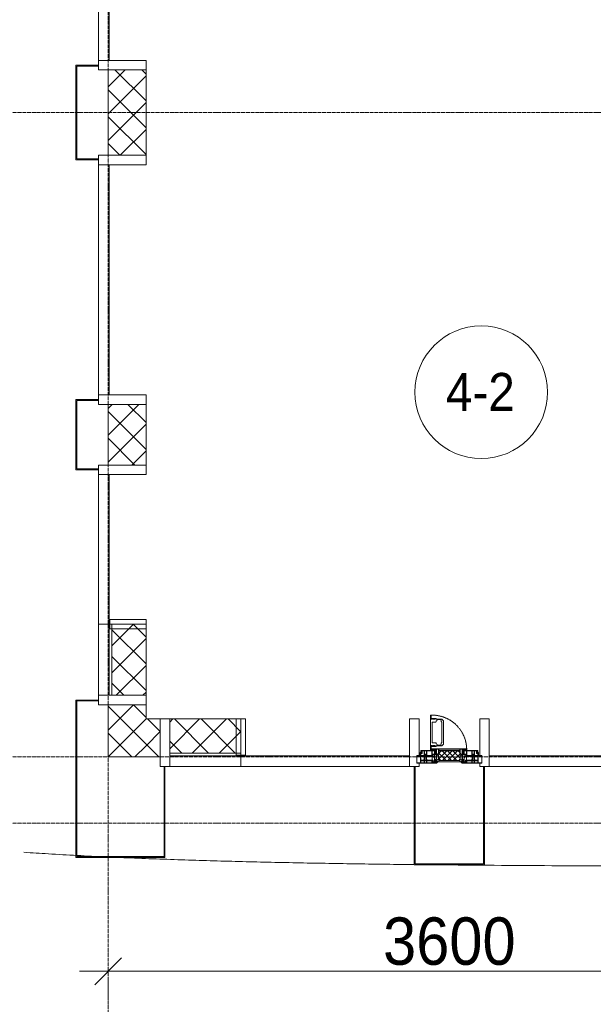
# Model space of a CAD drawing. Header units: millimetres. Extents: x 5617 to 106320, y 7718 to 217672.
# Tile 4 of 44: x 28321 to 31347, y 58594 to 63790. Entities that reach past the tile are written whole.
import ezdxf

# ---------------------------------------------------------------- set-up
doc = ezdxf.new("R2010")
doc.units = ezdxf.units.MM
for name, pattern in [('-D1-02х01', [3, 2, -1]), ('ADSK_Линия сетки', [25, 20, -2.5, 0, -2.5]), ('Линия сетки', [25, 20, -2.5, 0, -2.5])]:
    doc.linetypes.add(name, pattern=pattern)
for name, color, linetype, lineweight in [('Импосты витража', 7, 'Continuous', 18), ('Колонны', 7, 'Continuous', 18), ('Марки помещений', 7, 'Continuous', 20), ('Окна', 7, 'Continuous', 18), ('Оси', 7, 'Continuous', 9), ('Панели витража', 7, 'Continuous', 18), ('Размеры', 7, 'Continuous', 9), ('Стены разрез', 7, 'Continuous', 40), ('Стены штриховка', 7, 'Continuous', 40), ('Форма', 7, 'Continuous', 18), ('Элементы узлов', 7, 'Continuous', 18)]:
    doc.layers.add(name, color=color, linetype=linetype, lineweight=lineweight)
doc.styles.add('Arial', font='arial.ttf', dxfattribs={"width": 0.9, "height": 250})
doc.styles.add('Arial_4', font='arial.ttf', dxfattribs={"width": 0.9, "height": 200})
doc.dimstyles.new('Основной_2_5_мм', dxfattribs={"dimscale": 304.8, "dimtxt": 255.06485, "dimasz": 0.463911, "dimexe": 0.492126, "dimexo": 0.492126, "dimgap": 0.098425, "dimtad": 1, "dimdec": 0, "dimdsep": 46, "dimtxsty": 'Arial', "dimblk1": 'OBLIQUE', "dimblk2": 'OBLIQUE', "dimsah": 1, "dimcen": 0.09, "dimdle": 0.492126, "dimazin": 2, "dimtfac": 1, "dimtdec": 4, "dimtix": 1, "dimtmove": 1, "dimatfit": 3, "dimfxl": 1, "dimtvp": 1, "dimtolj": 1, "dimtzin": 0, "dimlwd": 20, "dimlwe": 20, "dimarcsym": 2})
pattern_1 = [(45, (0, 0), (-70.71068, 70.71068), []), (135, (0, 0), (-70.71068, -70.71068), [])]

# ---------------------------------------------------------------- blocks, each defined once
blk = doc.blocks.new('System Panel - A_PAN_Glass-6913065-МКСС_K1_L21_67_500_')
at = {"layer": 'Панели витража', "color": 254, "lineweight": 5, "true_color": 0xcccccc}
for p, q in [((395, 0), (-395, 0)), ((-395, 0), (-395, -55)), ((395, -55), (395, 0)), ((-395, -55), (395, -55))]:
    blk.add_line(p, q, dxfattribs=at)
blk = doc.blocks.new('Rectangular Mullion - R_InvisibleFrame_50Wx250H-3980528-МКСС_K1_L21_67_500_')
at = {"layer": 'Импосты витража', "color": 254, "lineweight": 5, "true_color": 0xcccccc}
for p, q in [((-25, 60), (-25, 250)), ((-25, 250), (25, 250)), ((25, 250), (25, 60)), ((25, 60), (-25, 60))]:
    blk.add_line(p, q, dxfattribs=at)
blk = doc.blocks.new('System Panel - A_PAN_Glass-5485187-МКСС_K1_L21_67_500_')
at = {"layer": 'Панели витража', "color": 254, "lineweight": 5, "true_color": 0xcccccc}
for p, q in [((657.5, 0), (-657.5, 0)), ((-657.5, 0), (-657.5, -55)), ((657.5, -55), (657.5, 0)), ((-657.5, -55), (657.5, -55))]:
    blk.add_line(p, q, dxfattribs=at)
blk = doc.blocks.new('A_PAN_Створка - 383мм П-7_2-7161222-МКСС_K1_L21_67_500_')
at = {"layer": 'Панели витража', "lineweight": 5, "true_color": 0xcccccc}
h = blk.add_hatch(dxfattribs=at)
h.set_pattern_fill('FP_5', color=254, style=0, pattern_type=2)
h.set_pattern_definition([(225, (16150, 59850), (14.1421356, -14.1421356), []), (315, (16150, 59850), (14.1421356, 14.1421356), [])])
h.paths.add_polyline_path([(11.1, -31.8), (-54.5, -31.8), (-54.9, -34.1), (-57.2, -36.4), (-57.2, -60.8), (-54.6, -63.4), (-53.6, -82.7), (54.6, -81.8), (54.6, -63.4), (57.2, -60.8), (57.2, -36.4), (54.9, -34.1), (54.5, -31.8)])
at = {"layer": 'Окна', "color": 254, "lineweight": 5, "true_color": 0xcccccc}
for p, q in [((-67.9, -17), (-171, -17)), ((-171, -17), (-171, -57)), ((-171, -18.5), (-153.5, -18.5)), ((-153.5, -18.5), (-152, -20)), ((-152, -20), (-152, -73.5)), ((-150.5, -17), (-150.5, -29.4)), ((-132.4, -18.6), (-150.5, -18.6)), ((-150.5, -29.4), (-132.4, -29.4)), ((-150.5, -33.6), (-150.5, -68)), ((-136.3, -33.6), (-150.5, -33.6)), ((-137.2, -31), (-135.8, -35)), ((-132.5, -31), (-137.2, -31)), ((-137.2, -54.8), (-135.8, -50.8)), ((-132.1, -36.8), (-135.8, -35)), ((-132.1, -49), (-135.8, -50.8)), ((-132.5, -31.9), (-133.4, -33.7)), ((-133.4, -33.7), (-130.1, -35.3)), ((-133.4, -52), (-130.1, -50.4)), ((-132.5, -31.9), (-132.5, -31)), ((-132.4, -29.4), (-132.4, -18.6)), ((-132.1, -49), (-132.1, -36.8)), ((-131, -18.2), (-131, -29.5)), ((-120.8, -18.2), (-131, -18.2)), ((-131, -29.5), (-120.8, -29.5)), ((-131, -30.9), (-131, -33)), ((-120.8, -30.9), (-131, -30.9)), ((-129.4, -34.6), (-131, -33)), ((-129.4, -51.1), (-131, -52.7)), ((-130.1, -35.3), (-129.4, -34.6)), ((-130.1, -35.3), (-130.1, -50.4)), ((-130.1, -50.4), (-129.4, -51.1)), ((-122.4, -34.6), (-120.8, -33)), ((-121.7, -35.3), (-122.4, -34.6)), ((-121.7, -50.4), (-122.4, -51.1)), ((-122.4, -51.1), (-120.8, -52.7)), ((-118.4, -33.7), (-121.7, -35.3)), ((-121.7, -35.3), (-121.7, -50.4)), ((-118.4, -52), (-121.7, -50.4)), ((-120.8, -18.2), (-120.8, -29.5)), ((-120.8, -30.9), (-120.8, -33)), ((-119.7, -36.8), (-115.9, -35)), ((-119.7, -49), (-119.7, -36.8)), ((-119.7, -49), (-115.9, -50.8)), ((-119.3, -18.6), (-92.5, -18.6)), ((-119.3, -29.4), (-119.3, -18.6)), ((-92.5, -29.4), (-119.3, -29.4)), ((-119.3, -31), (-114.6, -31)), ((-119.3, -31.9), (-119.3, -31)), ((-119.3, -31.9), (-118.4, -33.7)), ((-114.6, -31), (-115.9, -35)), ((-114.6, -54.8), (-115.9, -50.8)), ((-94.1, -33.5), (-115.4, -33.5)), ((-89.9, -35.1), (-94.1, -33.5)), ((-89.9, -50.9), (-94.1, -52.5)), ((-92.5, -18.6), (-92.5, -29.4)), ((-90.8, -18.5), (-90.8, -29.4)), ((-87.3, -18.5), (-90.8, -18.5)), ((-90.8, -29.4), (-85.9, -29.4)), ((-89.9, -32.5), (-89.9, -35.1)), ((-85.9, -32.5), (-89.9, -32.5)), ((-89.9, -35.1), (-89.9, -50.9)), ((-89.9, -52.2), (-89.9, -50.9)), ((-87.3, -20.4), (-87.3, -18.5)), ((-87.3, -20.4), (-87.3, -21.9)), ((-84.8, -20.4), (-87.3, -20.4)), ((-87.3, -21.9), (-85.9, -21.9)), ((-85.9, -18.2), (-85.9, -20.4)), ((-75.9, -18.2), (-85.9, -18.2)), ((-85.9, -21.9), (-85.9, -29.4)), ((-85.9, -29.4), (-85.9, -32.5)), ((-85.9, -53.5), (-78, -45.6)), ((-83.4, -20.4), (-84.8, -20.4)), ((-70, -33.8), (-83.4, -20.4)), ((-78, -84), (-78, -23.5)), ((-78, -23.5), (-67.9, -23.5)), ((-78, -36.8), (-70, -36.8)), ((-78, -45.6), (-78, -36.8)), ((-75.9, -21.5), (-75.9, -18.2)), ((-75.9, -21.5), (-75.9, -23.5)), ((-74.9, -21.5), (-75.9, -21.5)), ((-75.9, -23.5), (-73, -23.5)), ((-74.9, -17.9), (-74.9, -21.5)), ((-68.9, -17.9), (-74.9, -17.9)), ((-67.2, -29.3), (-73, -23.5)), ((-61.4, -23.5), (-70, -32.1)), ((-70, -32.1), (-70, -62.5)), ((-70, -36.8), (-70, -33.8)), ((-68.9, -21.5), (-68.9, -17.9)), ((-67.9, -21.5), (-68.9, -21.5)), ((-61.4, -23.5), (-67.9, -17)), ((-67.9, -17), (-67.9, -23.5)), ((-67.9, -21.5), (-67.9, -23.5)), ((-67.9, -23.5), (-64.6, -26.8)), ((-67.9, -23.5), (-64.6, -26.8)), ((-64.6, -26.8), (-67.2, -29.3)), ((-64.6, -26.8), (-61.4, -23.5)), ((61.4, -23.5), (-61.4, -23.5)), ((67.9, -17), (61.4, -23.5)), ((70, -32.1), (61.4, -23.5)), ((61.4, -23.5), (64.6, -26.8)), ((67.9, -23.5), (64.6, -26.8)), ((64.6, -26.8), (67.9, -23.5)), ((64.6, -26.8), (67.2, -29.3)), ((67.2, -29.3), (73, -23.5)), ((67.9, -23.5), (67.9, -17)), ((171, -17), (67.9, -17)), ((67.9, -21.5), (67.9, -23.5)), ((67.9, -21.5), (68.9, -21.5)), ((67.9, -23.5), (78, -23.5)), ((68.9, -17.9), (74.9, -17.9)), ((68.9, -21.5), (68.9, -17.9)), ((70, -33.8), (83.4, -20.4)), ((70, -62.5), (70, -32.1)), ((70, -36.8), (70, -33.8)), ((78, -36.8), (70, -36.8)), ((75.9, -23.5), (73, -23.5)), ((74.9, -17.9), (74.9, -21.5)), ((74.9, -21.5), (75.9, -21.5)), ((75.9, -18.2), (85.9, -18.2)), ((75.9, -21.5), (75.9, -18.2)), ((75.9, -21.5), (75.9, -23.5)), ((78, -23.5), (78, -84)), ((78, -45.6), (78, -36.8)), ((85.9, -53.5), (78, -45.6)), ((83.4, -20.4), (84.8, -20.4)), ((84.8, -20.4), (87.3, -20.4)), ((85.9, -18.2), (85.9, -20.4)), ((85.9, -21.9), (85.9, -29.4)), ((87.3, -21.9), (85.9, -21.9)), ((85.9, -29.4), (85.9, -32.5)), ((90.8, -29.4), (85.9, -29.4)), ((85.9, -32.5), (89.9, -32.5)), ((87.3, -18.5), (90.8, -18.5)), ((87.3, -20.4), (87.3, -18.5)), ((87.3, -20.4), (87.3, -21.9)), ((89.9, -32.5), (89.9, -35.1)), ((89.9, -35.1), (94.1, -33.5)), ((89.9, -35.1), (89.9, -50.9)), ((89.9, -50.9), (94.1, -52.5)), ((89.9, -52.2), (89.9, -50.9)), ((90.8, -18.5), (90.8, -29.4)), ((92.5, -18.6), (92.5, -29.4)), ((119.3, -18.6), (92.5, -18.6)), ((92.5, -29.4), (119.3, -29.4)), ((94.1, -33.5), (115.4, -33.5)), ((114.6, -31), (115.9, -35)), ((119.3, -31), (114.6, -31)), ((114.6, -54.8), (115.9, -50.8)), ((119.7, -36.8), (115.9, -35)), ((119.7, -49), (115.9, -50.8)), ((119.3, -31.9), (118.4, -33.7)), ((118.4, -33.7), (121.7, -35.3)), ((118.4, -52), (121.7, -50.4)), ((119.3, -29.4), (119.3, -18.6)), ((119.3, -31.9), (119.3, -31)), ((119.7, -49), (119.7, -36.8)), ((120.8, -18.2), (120.8, -29.5)), ((120.8, -18.2), (131, -18.2)), ((131, -29.5), (120.8, -29.5)), ((120.8, -30.9), (120.8, -33)), ((120.8, -30.9), (131, -30.9)), ((122.4, -34.6), (120.8, -33)), ((122.4, -51.1), (120.8, -52.7)), ((121.7, -35.3), (122.4, -34.6)), ((121.7, -35.3), (121.7, -50.4)), ((121.7, -50.4), (122.4, -51.1)), ((129.4, -34.6), (131, -33)), ((130.1, -35.3), (129.4, -34.6)), ((130.1, -50.4), (129.4, -51.1)), ((129.4, -51.1), (131, -52.7)), ((133.4, -33.7), (130.1, -35.3)), ((130.1, -35.3), (130.1, -50.4)), ((133.4, -52), (130.1, -50.4)), ((131, -18.2), (131, -29.5)), ((131, -30.9), (131, -33)), ((132.1, -36.8), (135.8, -35)), ((132.1, -49), (132.1, -36.8)), ((132.1, -49), (135.8, -50.8)), ((132.4, -18.6), (150.5, -18.6)), ((132.4, -29.4), (132.4, -18.6)), ((150.5, -29.4), (132.4, -29.4)), ((132.5, -31), (137.2, -31)), ((132.5, -31.9), (132.5, -31)), ((132.5, -31.9), (133.4, -33.7)), ((137.2, -31), (135.8, -35)), ((137.2, -54.8), (135.8, -50.8)), ((136.3, -33.6), (150.5, -33.6)), ((150.5, -17), (150.5, -29.4)), ((150.5, -33.6), (150.5, -68)), ((153.5, -18.5), (152, -20)), ((152, -20), (152, -73.5)), ((171, -18.5), (153.5, -18.5)), ((171, -57), (171, -17)), ((-171, -55.5), (-152, -55.5)), ((-171, -57), (-156, -57)), ((-153, -60), (-153, -73.5)), ((-153, -73.5), (-150, -73.5)), ((-136.4, -52.4), (-150.5, -52.4)), ((-150.5, -56.6), (-132.4, -56.6)), ((-150.5, -68), (-143.5, -68)), ((-150.5, -69.5), (-150.5, -73.5)), ((-145, -69.5), (-150.5, -69.5)), ((-150, -73.5), (-150, -84)), ((-150, -84), (-78, -84)), ((-148.5, -81), (-148.5, -82.5)), ((-143.5, -81), (-148.5, -81)), ((-148.5, -82.5), (-132.4, -82.5)), ((-145, -69.5), (-145, -79.5)), ((-143.5, -68), (-143.5, -81)), ((-132.5, -54.8), (-137.2, -54.8)), ((-132.5, -53.8), (-133.4, -52)), ((-132.5, -53.8), (-132.5, -54.8)), ((-132.4, -56.6), (-132.4, -82.5)), ((-131, -55.1), (-131, -52.7)), ((-120.8, -55.1), (-131, -55.1)), ((-131, -56.5), (-131, -62.6)), ((-131, -56.5), (-120.8, -56.5)), ((-120.8, -62.6), (-131, -62.6)), ((-131, -64.6), (-120.8, -64.6)), ((-131, -82.5), (-131, -64.6)), ((-131, -82.5), (-120.8, -82.5)), ((-120.8, -55.1), (-120.8, -52.7)), ((-120.8, -56.5), (-120.8, -62.6)), ((-120.8, -82.5), (-120.8, -64.6)), ((-119.3, -53.8), (-118.4, -52)), ((-119.3, -53.8), (-119.3, -54.8)), ((-119.3, -54.8), (-114.6, -54.8)), ((-119.3, -56.6), (-119.3, -82.5)), ((-92.5, -56.6), (-119.3, -56.6)), ((-119.3, -82.5), (-92.5, -82.5)), ((-94.1, -52.5), (-115.3, -52.5)), ((-92.5, -56.6), (-92.5, -82.5)), ((-73.9, -87.5), (-91.5, -87.5)), ((-91.5, -87.5), (-91.5, -92)), ((-91.5, -92), (91.5, -92)), ((-90.8, -56.6), (-85.9, -56.6)), ((-90.8, -62.7), (-90.8, -56.6)), ((-80.4, -62.7), (-90.8, -62.7)), ((-90.8, -64.6), (-90.8, -82.5)), ((-80.1, -64.6), (-90.8, -64.6)), ((-90.8, -82.5), (-79.5, -82.5)), ((-89.9, -52.2), (-88.6, -53.5)), ((-85.9, -53.5), (-88.6, -53.5)), ((-85.9, -56.6), (-85.9, -53.5)), ((-78, -84), (-85, -84)), ((-85, -84), (-85, -87.5)), ((-85, -87.5), (-78, -87.5)), ((-80.4, -61.1), (-80.4, -62.7)), ((-78, -61.1), (-80.4, -61.1)), ((-80.1, -66.1), (-80.1, -64.6)), ((-78, -66.1), (-80.1, -66.1)), ((-79.5, -80.6), (-78, -80.6)), ((-79.5, -82.5), (-79.5, -80.6)), ((-78, -66.1), (-78, -61.1)), ((-78, -87.5), (-78, -84)), ((-70, -62.5), (-73.9, -62.5)), ((-73.9, -62.5), (-73.9, -87.5)), ((73.9, -62.5), (70, -62.5)), ((73.9, -87.5), (73.9, -62.5)), ((91.5, -87.5), (73.9, -87.5)), ((78, -61.1), (80.4, -61.1)), ((78, -66.1), (78, -61.1)), ((78, -66.1), (80.1, -66.1)), ((79.5, -80.6), (78, -80.6)), ((78, -87.5), (78, -84)), ((78, -84), (85, -84)), ((78, -84), (150, -84)), ((85, -87.5), (78, -87.5)), ((79.5, -82.5), (79.5, -80.6)), ((90.8, -82.5), (79.5, -82.5)), ((80.1, -64.6), (90.8, -64.6)), ((80.1, -66.1), (80.1, -64.6)), ((80.4, -61.1), (80.4, -62.7)), ((80.4, -62.7), (90.8, -62.7)), ((85, -84), (85, -87.5)), ((85.9, -53.5), (88.6, -53.5)), ((85.9, -56.6), (85.9, -53.5)), ((90.8, -56.6), (85.9, -56.6)), ((89.9, -52.2), (88.6, -53.5)), ((90.8, -62.7), (90.8, -56.6)), ((90.8, -64.6), (90.8, -82.5)), ((91.5, -92), (91.5, -87.5)), ((92.5, -56.6), (119.3, -56.6)), ((92.5, -56.6), (92.5, -82.5)), ((119.3, -82.5), (92.5, -82.5)), ((94.1, -52.5), (115.3, -52.5)), ((119.3, -54.8), (114.6, -54.8)), ((119.3, -53.8), (118.4, -52)), ((119.3, -53.8), (119.3, -54.8)), ((119.3, -56.6), (119.3, -82.5)), ((120.8, -55.1), (120.8, -52.7)), ((120.8, -55.1), (131, -55.1)), ((120.8, -56.5), (120.8, -62.6)), ((131, -56.5), (120.8, -56.5)), ((120.8, -62.6), (131, -62.6)), ((120.8, -82.5), (120.8, -64.6)), ((131, -64.6), (120.8, -64.6)), ((131, -82.5), (120.8, -82.5)), ((131, -55.1), (131, -52.7)), ((131, -56.5), (131, -62.6)), ((131, -82.5), (131, -64.6)), ((150.5, -56.6), (132.4, -56.6)), ((132.4, -56.6), (132.4, -82.5)), ((148.5, -82.5), (132.4, -82.5)), ((132.5, -53.8), (133.4, -52)), ((132.5, -53.8), (132.5, -54.8)), ((132.5, -54.8), (137.2, -54.8)), ((136.4, -52.4), (150.5, -52.4)), ((143.5, -68), (143.5, -81)), ((150.5, -68), (143.5, -68)), ((143.5, -81), (148.5, -81)), ((145, -69.5), (150.5, -69.5)), ((145, -69.5), (145, -79.5)), ((148.5, -81), (148.5, -82.5)), ((150, -84), (150, -73.5)), ((150, -73.5), (153, -73.5)), ((150.5, -69.5), (150.5, -73.5)), ((171, -55.5), (152, -55.5)), ((153, -73.5), (153, -60)), ((156, -57), (171, -57))]:
    blk.add_line(p, q, dxfattribs=at)
at = {"layer": 'Окна', "color": 7, "lineweight": 5, "true_color": 0xf4f4f4}
for p, q in [((95.1, -87.5), (95.1, -105.1)), ((99.6, -87.5), (95.1, -87.5)), ((97.9, -95.6), (95.1, -95.6)), ((97.9, -95.6), (97.9, -109.6)), ((99.6, -270.5), (99.6, -87.5)), ((39.7, -109), (31.1, -117.6)), ((31.1, -117.6), (31.1, -240.4)), ((41.4, -123.8), (39.1, -124.2)), ((39.1, -179), (39.1, -124.2)), ((70.1, -109), (39.7, -109)), ((41.4, -123.8), (43.5, -121.7)), ((45, -113.3), (42.3, -118.2)), ((42.3, -118.2), (43.5, -121.7)), ((45.9, -111.2), (45, -113.3)), ((63.3, -111.2), (45.9, -111.2)), ((64.1, -113), (63.3, -111.2)), ((64.1, -113), (66.7, -117)), ((66.7, -117), (68.6, -118.3)), ((68.6, -118.3), (68.6, -121.6)), ((68.6, -121.6), (71.1, -124.1)), ((70.1, -105.1), (70.1, -109)), ((95.1, -105.1), (70.1, -105.1)), ((71.1, -124.1), (89.5, -124.1)), ((74.1, -109.6), (74.1, -105.1)), ((89.1, -109.6), (74.1, -109.6)), ((89.1, -105.1), (89.1, -109.6)), ((89.5, -124.1), (90.6, -125.2)), ((90.6, -125.2), (90.6, -232.8)), ((93.1, -109.6), (93.1, -105.1)), ((97.9, -109.6), (93.1, -109.6)), ((39.1, -179), (39.1, -233.8)), ((39.7, -249), (31.1, -240.4)), ((41.4, -234.2), (39.1, -233.8)), ((70.1, -249), (39.7, -249)), ((41.4, -234.2), (43.5, -236.3)), ((42.3, -239.8), (43.5, -236.3)), ((45, -244.7), (42.3, -239.8)), ((45.9, -246.8), (45, -244.7)), ((63.3, -246.8), (45.9, -246.8)), ((64.1, -245), (63.3, -246.8)), ((64.1, -245), (66.7, -241)), ((66.7, -241), (68.6, -239.7)), ((68.6, -236.4), (71.1, -233.9)), ((68.6, -239.7), (68.6, -236.4)), ((70.1, -252.9), (70.1, -249)), ((95.1, -252.9), (70.1, -252.9)), ((71.1, -233.9), (89.5, -233.9)), ((74.1, -248.4), (74.1, -252.9)), ((89.1, -248.4), (74.1, -248.4)), ((89.1, -252.9), (89.1, -248.4)), ((89.5, -233.9), (90.6, -232.8)), ((93.1, -248.4), (93.1, -252.9)), ((97.9, -248.4), (93.1, -248.4)), ((95.1, -270.5), (95.1, -252.9)), ((97.9, -262.4), (97.9, -248.4)), ((97.9, -262.4), (95.1, -262.4)), ((99.6, -270.5), (95.1, -270.5))]:
    blk.add_line(p, q, dxfattribs=at)
at = {"layer": 'Окна', "color": 254, "lineweight": 5, "true_color": 0xcccccc}
for centre, start, end in [((-156, -60), 0, 90), ((156, -60), 90, 180)]:
    blk.add_arc(centre, 3, start, end, dxfattribs=at)
at = {"layer": 'Окна', "color": 254, "linetype": '-D1-02х01', "lineweight": 5, "true_color": 0xcccccc}
blk.add_arc((91.4, -87.5), 183, 181.4091, 271.1445, dxfattribs=at)
at = {"layer": 'Элементы узлов', "color": 254, "lineweight": 5, "true_color": 0xcccccc}
for p, q in [((-70, -32.1), (-61.4, -23.5)), ((-70, -62.5), (-70, -32.1)), ((-67.8, -38.3), (-65.7, -37.4)), ((-67.8, -55.7), (-67.8, -38.3)), ((-65.7, -37.4), (-60.8, -34.7)), ((61.4, -23.5), (-61.4, -23.5)), ((-60.8, -34.7), (-57.3, -35.9)), ((-55.2, -33.8), (-57.3, -35.9)), ((-54.9, -34.1), (-57.2, -36.4)), ((-57.2, -36.4), (-57.2, -60.8)), ((-55.2, -33.8), (-54.8, -31.5)), ((-54.9, -25.8), (-53.9, -24.8)), ((-54.9, -29.5), (-54.9, -25.8)), ((-53.9, -30.5), (-54.9, -29.5)), ((-54.5, -31.8), (-54.9, -34.1)), ((0, -31.5), (-54.8, -31.5)), ((54.5, -31.8), (-54.5, -31.8)), ((-53.9, -24.8), (53.9, -24.8)), ((53.9, -30.5), (-53.9, -30.5)), ((0, -31.5), (54.8, -31.5)), ((54.9, -25.8), (53.9, -24.8)), ((53.9, -30.5), (54.9, -29.5)), ((54.9, -34.1), (54.5, -31.8)), ((55.2, -33.8), (54.8, -31.5)), ((54.9, -29.5), (54.9, -25.8)), ((57.2, -36.4), (54.9, -34.1)), ((55.2, -33.8), (57.3, -35.9)), ((57.2, -60.8), (57.2, -36.4)), ((60.8, -34.7), (57.3, -35.9)), ((65.7, -37.4), (60.8, -34.7)), ((70, -32.1), (61.4, -23.5)), ((67.8, -38.3), (65.7, -37.4)), ((67.8, -55.7), (67.8, -38.3)), ((70, -62.5), (70, -32.1)), ((-91.5, -87.5), (-73.9, -87.5)), ((-91.5, -92), (-91.5, -87.5)), ((-91.5, -92), (91.5, -92)), ((-83.4, -90.3), (-83.4, -87.5)), ((-83.4, -90.3), (-69.4, -90.3)), ((-73.9, -62.5), (-70, -62.5)), ((-73.9, -87.5), (-73.9, -62.5)), ((-69.4, -66.5), (-73.9, -66.5)), ((-73.9, -81.5), (-69.4, -81.5)), ((-69.4, -85.5), (-73.9, -85.5)), ((-69.4, -81.5), (-69.4, -66.5)), ((-69.4, -90.3), (-69.4, -85.5)), ((-61.7, -62.5), (-67.9, -62.5)), ((-67.9, -62.5), (-67.9, -89.3)), ((-67.9, -89.3), (-66.9, -90.3)), ((-66, -56.5), (-67.8, -55.7)), ((-66.9, -90.3), (-57.4, -90.3)), ((-66, -56.5), (-62, -59.1)), ((-62, -59.1), (-60.7, -61)), ((-61.7, -64.9), (-61.7, -62.5)), ((-60.1, -67.7), (-61.7, -64.9)), ((-60.7, -61), (-57.4, -61)), ((-56.4, -67.7), (-60.1, -67.7)), ((-57.4, -61), (-54.9, -63.5)), ((-57.4, -90.3), (-56.4, -89.4)), ((-57.2, -60.8), (-54.6, -63.4)), ((-56.4, -89.4), (-56.4, -67.7)), ((-54.9, -63.5), (-54.9, -81.9)), ((-54.9, -81.9), (-53.8, -83)), ((-54.9, -85.6), (-53.9, -84.6)), ((-54.9, -89.3), (-54.9, -85.6)), ((-53.9, -90.3), (-54.9, -89.3)), ((-54.6, -63.4), (-54.6, -81.8)), ((-54.6, -81.8), (-53.6, -82.7)), ((-53.9, -84.6), (53.9, -84.6)), ((53.9, -90.3), (-53.9, -90.3)), ((53.8, -83), (-53.8, -83)), ((-53.6, -82.7), (53.6, -82.7)), ((53.6, -82.7), (54.6, -81.8)), ((54.9, -81.9), (53.8, -83)), ((54.9, -85.6), (53.9, -84.6)), ((53.9, -90.3), (54.9, -89.3)), ((54.6, -63.4), (57.2, -60.8)), ((54.6, -81.8), (54.6, -63.4)), ((57.4, -61), (54.9, -63.5)), ((54.9, -63.5), (54.9, -81.9)), ((54.9, -89.3), (54.9, -85.6)), ((56.4, -67.7), (60.1, -67.7)), ((56.4, -89.4), (56.4, -67.7)), ((57.4, -90.3), (56.4, -89.4)), ((60.7, -61), (57.4, -61)), ((66.9, -90.3), (57.4, -90.3)), ((60.1, -67.7), (61.7, -64.9)), ((62, -59.1), (60.7, -61)), ((61.7, -62.5), (67.9, -62.5)), ((61.7, -64.9), (61.7, -62.5)), ((66, -56.5), (62, -59.1)), ((66, -56.5), (67.8, -55.7)), ((67.9, -89.3), (66.9, -90.3)), ((67.9, -62.5), (67.9, -89.3)), ((69.4, -66.5), (73.9, -66.5)), ((69.4, -81.5), (69.4, -66.5)), ((73.9, -81.5), (69.4, -81.5)), ((69.4, -85.5), (73.9, -85.5)), ((69.4, -90.3), (69.4, -85.5)), ((83.4, -90.3), (69.4, -90.3)), ((73.9, -62.5), (70, -62.5)), ((73.9, -87.5), (73.9, -62.5)), ((91.5, -87.5), (73.9, -87.5)), ((83.4, -90.3), (83.4, -87.5)), ((91.5, -92), (91.5, -87.5))]:
    blk.add_line(p, q, dxfattribs=at)
blk = doc.blocks.new('System Panel - A_PAN_Glass-6824641-МКСС_K1_L21_67_500_')
at = {"layer": 'Панели витража', "color": 254, "lineweight": 5, "true_color": 0xcccccc}
for p, q in [((445, 0), (-445, 0)), ((-445, 0), (-445, -55)), ((445, -55), (445, 0)), ((-445, -55), (445, -55))]:
    blk.add_line(p, q, dxfattribs=at)
blk = doc.blocks.new('Rectangular Mullion - R_StandardFrame_50Wx250H-V22-МКСС_K1_L21_67_500_')
at = {"layer": 'Импосты витража', "color": 254, "lineweight": 5, "true_color": 0xcccccc}
for p, q in [((-25, 0), (-25, 250)), ((-25, 250), (25, 250)), ((25, 250), (25, 57)), ((0, 0), (-25, 0)), ((25, 0), (5, 0)), ((25, 17), (25, 0))]:
    blk.add_line(p, q, dxfattribs=at)
blk = doc.blocks.new('Rectangular Mullion - R_StandardFrame_50Wx250H-V23-МКСС_K1_L21_67_500_')
at = {"layer": 'Импосты витража', "color": 254, "lineweight": 5, "true_color": 0xcccccc}
for p, q in [((-25, 57), (-25, 250)), ((-25, 250), (25, 250)), ((25, 250), (25, 0)), ((-25, 0), (-25, 17)), ((-5, 0), (-25, 0)), ((25, 0), (0, 0))]:
    blk.add_line(p, q, dxfattribs=at)
blk = doc.blocks.new('System Panel - A_PAN_Glass-6913067-МКСС_K1_L21_67_500_')
at = {"layer": 'Панели витража', "color": 254, "lineweight": 5, "true_color": 0xcccccc}
for p, q in [((607.5, 0), (-607.5, 0)), ((-607.5, 0), (-607.5, -55)), ((607.5, -55), (607.5, 0)), ((-607.5, -55), (607.5, -55))]:
    blk.add_line(p, q, dxfattribs=at)
blk = doc.blocks.new('Rectangular Mullion - R_StandardFrame_50Wx250H-V21-МКСС_K1_L21_67_500_')
at = {"layer": 'Импосты витража', "color": 254, "lineweight": 5, "true_color": 0xcccccc}
for p, q in [((-25, 0), (-25, 250)), ((-25, 250), (25, 250)), ((25, 250), (25, 0)), ((0, 0), (-25, 0)), ((25, 0), (5, 0))]:
    blk.add_line(p, q, dxfattribs=at)
blk = doc.blocks.new('Rectangular Mullion - R_StandardFrame_50Wx250H-3968084-МКСС_K1_L21_67_500_')
at = {"layer": 'Импосты витража', "color": 254, "lineweight": 5, "true_color": 0xcccccc}
for p, q in [((-25, 0), (-25, 250)), ((-25, 250), (25, 250)), ((25, 250), (25, 0)), ((-5, 0), (-25, 0)), ((25, 0), (0, 0))]:
    blk.add_line(p, q, dxfattribs=at)
blk = doc.blocks.new('A_SLK_PAN_Type1 - Прямой тип панели-6054257-МКСС_K1_L21_67_500_')
at = {"layer": 'Колонны', "color": 254, "lineweight": 5, "true_color": 0xcccccc}
for p, q in [((-245, 0), (-250, 0)), ((-250, 0), (-250, -120)), ((-245, -115), (-245, 0)), ((245, 0), (245, -115)), ((250, 0), (245, 0)), ((250, -120), (250, 0)), ((-250, -120), (250, -120)), ((245, -115), (-245, -115))]:
    blk.add_line(p, q, dxfattribs=at)
blk = doc.blocks.new('A_SLK_PAN_Type1 - Прямой тип панели-6054258-МКСС_K1_L21_67_500_')
at = {"layer": 'Колонны', "color": 254, "lineweight": 5, "true_color": 0xcccccc}
for p, q in [((-180, 0), (-185, 0)), ((-185, 0), (-185, -120)), ((-180, -115), (-180, 0)), ((180, 0), (180, -115)), ((185, 0), (180, 0)), ((185, -120), (185, 0)), ((-185, -120), (185, -120)), ((180, -115), (-180, -115))]:
    blk.add_line(p, q, dxfattribs=at)
blk = doc.blocks.new('A_SLK_PAN_Type1 - Прямой тип панели Ф-1_1-7446295-МКСС_K1_L21_67_500_')
at = {"layer": 'Колонны', "color": 254, "lineweight": 5, "true_color": 0xcccccc}
for p, q in [((-180, 0), (-185, 0)), ((-185, 0), (-185, -520)), ((-180, -515), (-180, 0)), ((180, 0), (180, -515)), ((185, 0), (180, 0)), ((185, -520), (185, 0)), ((180, -515), (-180, -515)), ((-185, -520), (185, -520))]:
    blk.add_line(p, q, dxfattribs=at)
blk = doc.blocks.new('Rectangular Mullion - R_StandardFrame_50Wx250H-V38-МКСС_K1_L21_67_500_')
at = {"layer": 'Импосты витража', "color": 254, "lineweight": 5, "true_color": 0xcccccc}
for p, q in [((-25, 0), (-25, 250)), ((-25, 250), (25, 250)), ((25, 250), (25, 0)), ((25, 0), (-25, 0))]:
    blk.add_line(p, q, dxfattribs=at)
blk = doc.blocks.new('135_SLK_K1_AR_FCD_rvt-1-МКСС_K1_L21_67_500_')
at = {"layer": 'Стены разрез', "lineweight": 5, "true_color": 0xcccccc}
h = blk.add_hatch(dxfattribs=at)
h.set_pattern_fill('FP_4', color=254, style=0, pattern_type=2)
h.set_pattern_definition(pattern_1)
h.paths.add_polyline_path([(14350, 63075), (14550, 63075), (14550, 63525), (14350, 63525), (14350, 63218.1)])
h = blk.add_hatch(dxfattribs=at)
h.set_pattern_fill('FP_4', color=254, style=0, pattern_type=2)
h.set_pattern_definition(pattern_1)
h.paths.add_polyline_path([(14550, 61440), (14550, 61760), (14350, 61760), (14350, 61440)])
h = blk.add_hatch(dxfattribs=at)
h.set_pattern_fill('FP_4', color=254, style=0, pattern_type=2)
h.set_pattern_definition(pattern_1)
h.paths.add_polyline_path([(14550, 60225), (14550, 60600), (14370, 60600), (14370, 60225)])
h = blk.add_hatch(dxfattribs=at)
h.set_pattern_fill('FP_4', color=254, style=0, pattern_type=2)
h.set_pattern_definition(pattern_1)
h.paths.add_polyline_path([(14350, 59900), (14550, 59900), (14550, 60175), (14350, 60175), (14350, 59908.9)])
h = blk.add_hatch(dxfattribs=at)
h.set_pattern_fill('FP_4', color=254, style=0, pattern_type=2)
h.set_pattern_definition(pattern_1)
h.paths.add_polyline_path([(14625, 59900), (14625, 60100), (14550, 60100), (14550, 59900), (14592.4, 59900)])
h = blk.add_hatch(dxfattribs=at)
h.set_pattern_fill('FP_4', color=254, style=0, pattern_type=2)
h.set_pattern_definition(pattern_1)
h.paths.add_polyline_path([(15050, 59920), (15050, 60100), (14675, 60100), (14675, 59920), (14936.1, 59920)])
at = {"layer": 'Колонны', "color": 254, "lineweight": 9, "true_color": 0xcccccc}
for p, q in [((14300, 60200), (14180, 60200)), ((14180, 60200), (14180, 59375)), ((14185, 59375), (14185, 60195)), ((14185, 60195), (14300, 60195)), ((14300, 60195), (14300, 60200)), ((14650, 59850), (14645, 59850)), ((14645, 59850), (14645, 59375)), ((14650, 59370), (14650, 59850)), ((14180, 59375), (14180, 59370)), ((14180, 59370), (14650, 59370)), ((14645, 59375), (14185, 59375))]:
    blk.add_line(p, q, dxfattribs=at)
at = {"layer": 'Стены разрез', "color": 254, "lineweight": 9, "true_color": 0xcccccc}
for p, q in [((14550, 63525), (14350, 63525)), ((14350, 63525), (14350, 63075)), ((14550, 63075), (14550, 63525)), ((14350, 63075), (14550, 63075)), ((14550, 61760), (14350, 61760)), ((14350, 61760), (14350, 61440)), ((14550, 61440), (14550, 61760)), ((14350, 61440), (14550, 61440)), ((14550, 60600), (14300, 60600)), ((14300, 60600), (14300, 60225)), ((14550, 60225), (14550, 60600)), ((14300, 60225), (14550, 60225)), ((14550, 60175), (14350, 60175)), ((14350, 60175), (14350, 59900)), ((14550, 60100), (14550, 60175)), ((14625, 60100), (14550, 60100)), ((14625, 59900), (14625, 60100)), ((15050, 60100), (14675, 60100)), ((14675, 60100), (14675, 59850)), ((15050, 59850), (15050, 60100)), ((14350, 59900), (14550, 59900)), ((14550, 59900), (14625, 59900)), ((14675, 59850), (15050, 59850))]:
    blk.add_line(p, q, dxfattribs=at)
at = {"layer": 'Стены штриховка', "color": 254, "lineweight": 9, "true_color": 0xcccccc}
for p, q in [((14355, 60600), (14355, 60225)), ((14370, 60600), (14370, 60225)), ((14675, 59920), (15050, 59920)), ((14675, 59905), (15050, 59905))]:
    blk.add_line(p, q, dxfattribs=at)
at = {"layer": 'Форма', "color": 254, "lineweight": 9, "true_color": 0xcccccc}
for points, knots in [([(13905.9, 59396.8), (13948.9, 59393.8), (14042.4, 59387.8), (14186.6, 59379.7), (14338.2, 59372.3), (14540.4, 59363.6), (14742.7, 59356.5), (14945.1, 59350.5), (15096.8, 59346.6), (15223.3, 59343.7), (15324.5, 59341.6), (15400.4, 59340.1), (15476.3, 59338.7), (15552.2, 59337.4), (15628.1, 59336.2), (15729.3, 59334.7), (15841.6, 59333.2), (15928.6, 59332.1), (15965, 59331.7)], [-0.96271554, -0.96271554, -0.96271554, -0.96271554, -0.95986622, -0.95652174, -0.95317726, -0.94983278, -0.94314381, -0.93979933, -0.93645485, -0.93311037, -0.93143813, -0.92976589, -0.92809365, -0.9264214, -0.92474916, -0.92307692, -0.91973244, -0.9173255, -0.9173255, -0.9173255, -0.9173255]), ([(16130.2, 59330), (16139.9, 59329.9), (16352, 59327.9), (16766.5, 59325.2), (17576.2, 59323.4), (18509, 59325.5), (19239.4, 59329.5), (19565, 59331.6)], [-0.9136848, -0.9136848, -0.9136848, -0.9136848, -0.91304348, -0.89966555, -0.88628763, -0.85953177, -0.83801139, -0.83801139, -0.83801139, -0.83801139])]:
    blk.add_open_spline(points, degree=3, knots=knots, dxfattribs=at)
at = {"layer": 'Импосты витража', "color": 254, "lineweight": 5, "true_color": 0xcccccc, "extrusion": (0, 0, -1), "rotation": 90.00000000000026}
for name, p in [('Rectangular Mullion - R_StandardFrame_50Wx250H-3968084-МКСС_K1_L21_67_500_', (-14300, 63550)), ('Rectangular Mullion - R_StandardFrame_50Wx250H-V21-МКСС_K1_L21_67_500_', (-14300, 63050)), ('Rectangular Mullion - R_StandardFrame_50Wx250H-3968084-МКСС_K1_L21_67_500_', (-14300, 61785)), ('Rectangular Mullion - R_StandardFrame_50Wx250H-V21-МКСС_K1_L21_67_500_', (-14300, 61415)), ('Rectangular Mullion - R_InvisibleFrame_50Wx250H-3980528-МКСС_K1_L21_67_500_', (-14300, 60600)), ('Rectangular Mullion - R_StandardFrame_50Wx250H-V38-МКСС_K1_L21_67_500_', (-14300, 60200))]:
    blk.add_blockref(name, p, dxfattribs=at)
at = {"layer": 'Импосты витража', "color": 254, "lineweight": 5, "true_color": 0xcccccc, "extrusion": (0, 0, -1)}
for name, p in [('Rectangular Mullion - R_StandardFrame_50Wx250H-V38-МКСС_K1_L21_67_500_', (-14650, 59850)), ('Rectangular Mullion - R_InvisibleFrame_50Wx250H-3980528-МКСС_K1_L21_67_500_', (-15050, 59850)), ('Rectangular Mullion - R_StandardFrame_50Wx250H-V23-МКСС_K1_L21_67_500_', (-15965, 59850)), ('Rectangular Mullion - R_StandardFrame_50Wx250H-V22-МКСС_K1_L21_67_500_', (-16335, 59850))]:
    blk.add_blockref(name, p, dxfattribs=at)
at = {"layer": 'Колонны', "color": 254, "lineweight": 5, "true_color": 0xcccccc}
for name, p, rotation in [('A_SLK_PAN_Type1 - Прямой тип панели-6054257-МКСС_K1_L21_67_500_', (14300, 63300), 270.0000000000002), ('A_SLK_PAN_Type1 - Прямой тип панели-6054258-МКСС_K1_L21_67_500_', (14300, 61600), 270.0000000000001)]:
    blk.add_blockref(name, p, dxfattribs=dict(at, rotation=rotation))
blk.add_blockref('A_SLK_PAN_Type1 - Прямой тип панели Ф-1_1-7446295-МКСС_K1_L21_67_500_', (16150, 59850), dxfattribs=at)
at = {"layer": 'Панели витража', "color": 254, "lineweight": 5, "true_color": 0xcccccc}
for name, p, rotation in [('System Panel - A_PAN_Glass-6913067-МКСС_K1_L21_67_500_', (14300, 64182.5), 89.99999999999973), ('System Panel - A_PAN_Glass-6913067-МКСС_K1_L21_67_500_', (14300, 62417.5), 89.99999999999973), ('System Panel - A_PAN_Glass-6913065-МКСС_K1_L21_67_500_', (14300, 60995), 89.99999999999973), ('A_PAN_Створка - 383мм П-7_2-7161222-МКСС_K1_L21_67_500_', (16150, 59850), 180), ('System Panel - A_PAN_Glass-6824641-МКСС_K1_L21_67_500_', (15495, 59850), 180), ('System Panel - A_PAN_Glass-5485187-МКСС_K1_L21_67_500_', (17017.5, 59850), 180)]:
    blk.add_blockref(name, p, dxfattribs=dict(at, rotation=rotation))
blk = doc.blocks.new('050_Марка_Помещение - Номер-620969-МКСС_K1_L21_67_500_')
at = {"layer": 'Марки помещений'}
blk.add_circle((0, 0), 3.5, dxfattribs=at)
blk = doc.blocks.new('_Oblique')
at = {"color": 0, "linetype": 'ByBlock', "lineweight": -2}
blk.add_line((-0.5, -0.5), (0.5, 0.5), dxfattribs=at)
blk = doc.blocks.new('*D393')
at = {"layer": 'Defpoints', "color": 0, "transparency": 16777216}
for p in [(28787.3, 58868.6), (32387.3, 58868.6), (32387.3, 58768.6)]:
    blk.add_point(p, dxfattribs=at)
at = {"layer": 'Размеры', "color": 0, "lineweight": 20, "transparency": 16777216}
for p, q in [((28637.3, 58768.6), (32537.3, 58768.6)), ((28787.3, 58718.6), (28787.3, 58618.6)), ((32387.3, 58718.6), (32387.3, 58618.6))]:
    blk.add_line(p, q, dxfattribs=at)
at = {"layer": 'Размеры', "color": 0, "lineweight": 20, "transparency": 16777216, "xscale": 141.4, "yscale": 141.4, "zscale": 141.4, "rotation": 180}
blk.add_blockref('_Oblique', (28787.3, 58768.6), dxfattribs=at)
at = {"layer": 'Размеры', "color": 0, "lineweight": 20, "transparency": 16777216, "xscale": 141.4, "yscale": 141.4, "zscale": 141.4}
blk.add_blockref('_Oblique', (32387.3, 58768.6), dxfattribs=at)
at = {"layer": 'Размеры', "color": 0, "lineweight": 20, "transparency": 16777216, "insert": (30587.3, 58926.3), "char_height": 250, "width": 828.765, "attachment_point": 5, "style": 'Arial'}
blk.add_mtext('\\A1;3600', dxfattribs=at)

msp = doc.modelspace()

# ---------------------------------------------------------------- linework, layer by layer
at = {"layer": 'Оси', "linetype": 'Линия сетки'}
msp.add_line((28787.3, 54703.8), (28787.3, 80999.9), dxfattribs=at)
at = {"layer": 'Оси', "linetype": 'ADSK_Линия сетки'}
for p, q in [((74890.6, 63300), (25783.4, 63300)), ((74890.6, 59900), (25783.4, 59900)), ((74890.6, 59550), (25783.4, 59550))]:
    msp.add_line(p, q, dxfattribs=at)

# ---------------------------------------------------------------- block references
at = {"lineweight": 5}
msp.add_blockref('135_SLK_K1_AR_FCD_rvt-1-МКСС_K1_L21_67_500_', (14437.3, 0), dxfattribs=at)
at = {"layer": 'Марки помещений', "xscale": 99.99999999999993, "yscale": 99.99999999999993, "zscale": 99.99999999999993}
msp.add_blockref('050_Марка_Помещение - Номер-620969-МКСС_K1_L21_67_500_', (30755.7, 61824.3), dxfattribs=at)

# ---------------------------------------------------------------- texts
at = {"layer": 'Марки помещений', "lineweight": 9, "insert": (30569.2, 61926), "char_height": 200, "width": 447.342, "attachment_point": 1, "style": 'Arial_4'}
msp.add_mtext('4-2', dxfattribs=at)

# ---------------------------------------------------------------- dimensions: what is measured, and where the dimension line sits
at = {"layer": 'Размеры', "lineweight": 20}
dim = msp.add_linear_dim(base=(32387.3, 58768.6), p1=(28787.3, 58868.6), p2=(32387.3, 58868.6), dimstyle='Основной_2_5_мм', override={"dimpost": '<>', "dimfxl": 3600}, dxfattribs=at)
dim.commit()
dim.dimension.update_dxf_attribs({"geometry": '*D393', "text_midpoint": (30587.3, 58926.3)})

doc.saveas('drawing.dxf')
